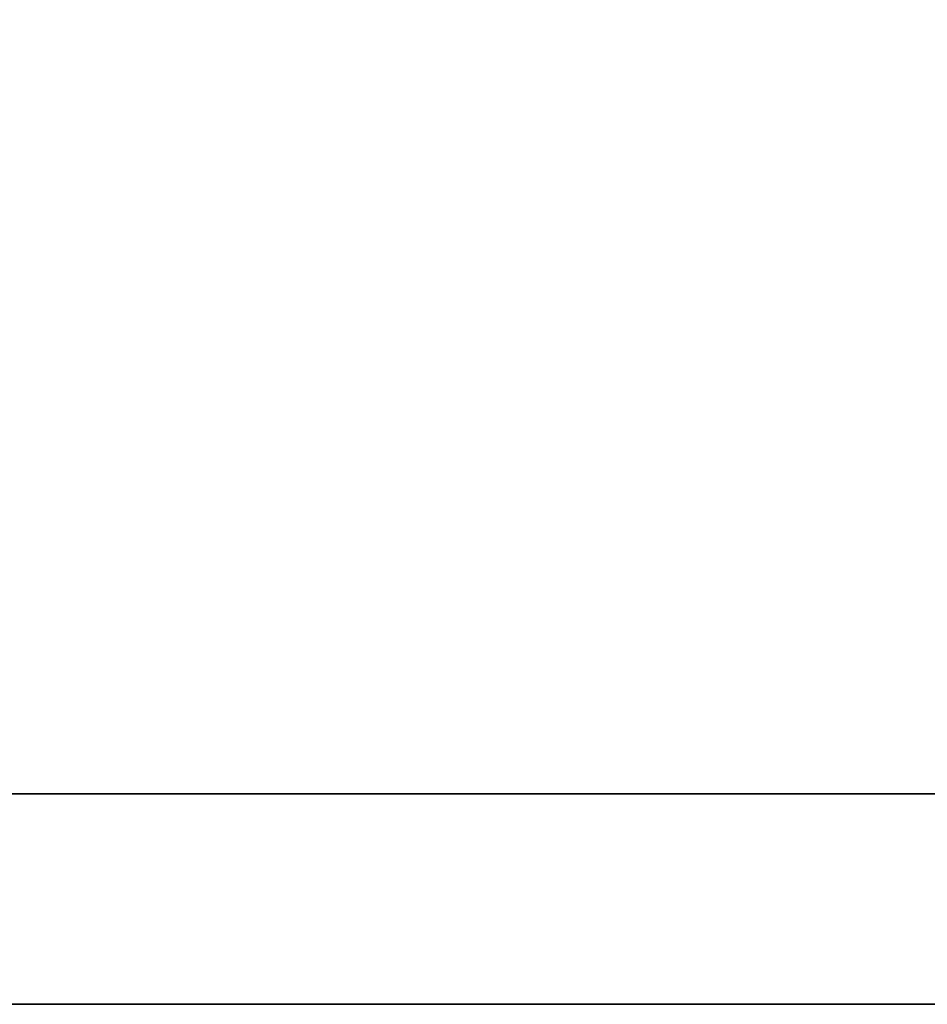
# Model space of a CAD drawing. Header units: inches. Extents: x 17 to 190, y 49 to 140.
# Tile 8 of 55: x 151.314 to 151.763, y 91.118 to 91.605. Entities that reach past the tile are written whole.
import ezdxf

# ---------------------------------------------------------------- set-up
doc = ezdxf.new("R2010")
doc.units = ezdxf.units.IN
doc.header["$LTSCALE"] = 0.1
doc.layers.add('DIM', color=4, linetype='Continuous')
doc.layers.add('layer 1', color=7, linetype='Continuous')

# ---------------------------------------------------------------- blocks, each defined once
blk = doc.blocks.new('TBI MOTION logo(完整正式版)')
at = {"layer": 'layer 1', "color": 22, "lineweight": 35}
blk.add_open_spline([(75.90875, -9.47875), (75.90875, -9.47875), (75.90875, -12.28625), (75.90875, -12.28625), (75.90875, -12.28625), (75.90875, -12.28625), (75.90875, -12.47875), (75.90875, -12.47875), (75.90875, -12.47875), (75.90875, -12.47875), (75.71625, -12.47875), (75.71625, -12.47875), (75.71625, -12.47875), (75.71625, -12.47875), (-88.32875, -12.47875), (-88.32875, -12.47875), (-88.32875, -12.47875), (-88.32875, -12.47875), (-88.32875, -13.29375), (-88.32875, -13.29375), (-88.32875, -13.29375), (-88.32875, -13.29375), (82.89125, -13.29375), (82.89125, -13.29375), (82.89125, -13.29375), (82.89125, -13.29375), (75.90875, -9.47875), (75.90875, -9.47875)], degree=3, knots=[0, 0, 0, 0, 0.1428571, 0.1428571, 0.1428571, 0.1428571, 0.2857143, 0.2857143, 0.2857143, 0.2857143, 0.4285714, 0.4285714, 0.4285714, 0.4285714, 0.5714286, 0.5714286, 0.5714286, 0.5714286, 0.7142857, 0.7142857, 0.7142857, 0.7142857, 0.8571429, 0.8571429, 0.8571429, 0.8571429, 1, 1, 1, 1], dxfattribs=at)

msp = doc.modelspace()

# ---------------------------------------------------------------- block references
at = {"layer": 'DIM', "color": 7, "xscale": 0.1277045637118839, "yscale": 0.1277045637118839, "zscale": 0.1277045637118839}
msp.add_blockref('TBI MOTION logo(完整正式版)', (160.07526, 92.81546), dxfattribs=at)

doc.saveas('drawing.dxf')
